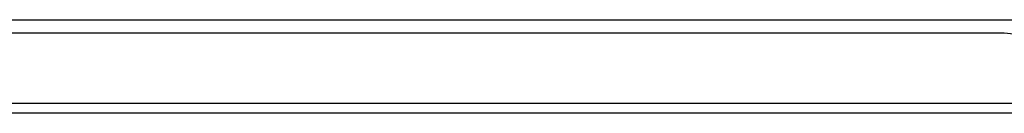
# Model space of a CAD drawing. Header units: inches. Extents: x 17 to 570, y 51 to 268.
# Tile 35 of 256: x 86.951 to 96.83, y 50.946 to 51.88. Entities that reach past the tile are written whole.
import ezdxf

# ---------------------------------------------------------------- set-up
doc = ezdxf.new("R2010")
doc.units = ezdxf.units.IN
doc.header["$MEASUREMENT"] = 0
doc.layers.add('Visible Edges(ANSI)', color=7, linetype='Continuous', lineweight=25)
doc.layers.add('Visible Tangent Edges(ANSI)', color=7, linetype='Continuous', lineweight=25)

msp = doc.modelspace()

# ---------------------------------------------------------------- linework, layer by layer
at = {"layer": 'Visible Edges(ANSI)'}
for p, q in [((82.4354, 51.8804), (97.3097, 51.8804)), ((96.83, 51.7464), (82.915, 51.7464)), ((136.776, 50.9464), (77.171, 50.9464))]:
    msp.add_line(p, q, dxfattribs=at)
msp.add_arc((96.83, 51.4344), 0.312, 0, 90, dxfattribs=at)
at = {"layer": 'Visible Tangent Edges(ANSI)'}
msp.add_line((77.171, 51.0454), (136.776, 51.0454), dxfattribs=at)

doc.saveas('drawing.dxf')
